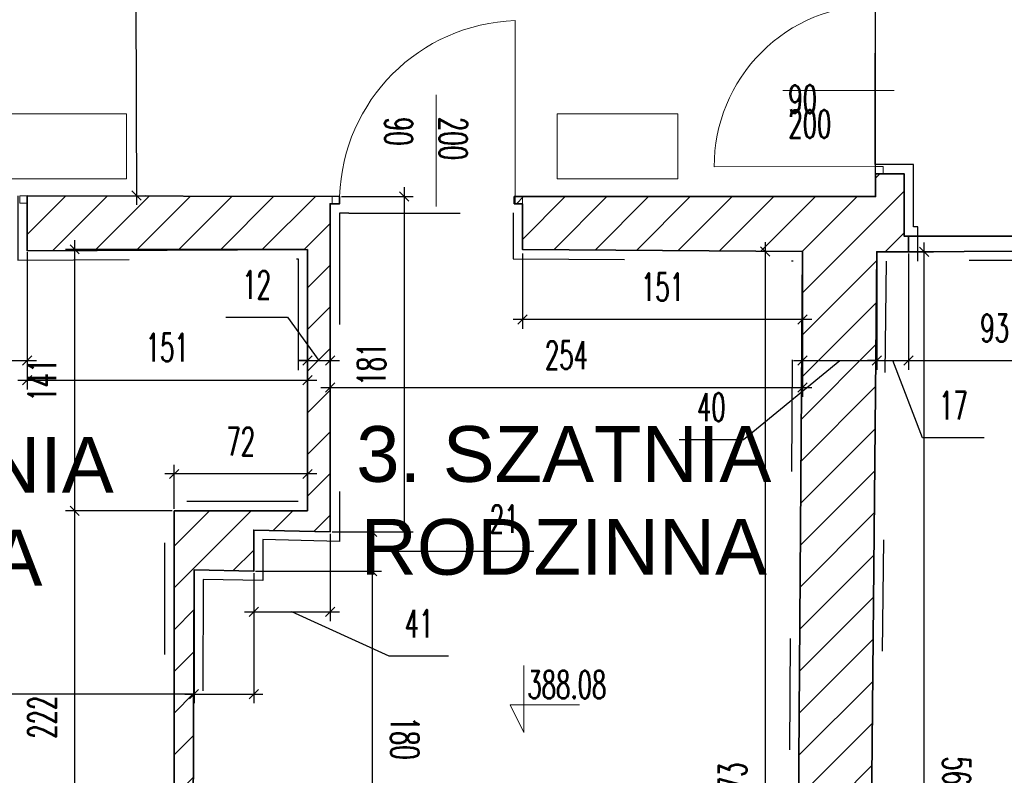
# Model space of a CAD drawing. Header units: millimetres. Extents: x 19887 to 192597, y -14203 to 39042.
# Tile 248 of 256: x 81107 to 81637, y -8865 to -8458. Entities that reach past the tile are written whole.
import ezdxf

# ---------------------------------------------------------------- set-up
doc = ezdxf.new("R2010")
doc.units = ezdxf.units.MM
doc.linetypes.add('ACAD_ISO03W100', pattern=[30, 12, -18])
doc.layers.get('Defpoints').update_dxf_attribs({"color": 4})
for name, color, linetype in [('A_DBA-RAMKI', 6, 'Continuous'), ('Sufit podwieszany', 252, 'Continuous'), ('Wymiarowanie', 3, 'Continuous'), ('Wypełnienie', 252, 'Continuous')]:
    doc.layers.add(name, color=color, linetype=linetype)
for name, color, linetype, lineweight in [('Basen_rzut_poziom_1_obrys', 252, 'Continuous', 35), ('Drzwi', 2, 'Continuous', 5), ('koty wysokościowe', 252, 'Continuous', 0), ('Schody', 252, 'Continuous', 5)]:
    doc.layers.add(name, color=color, linetype=linetype, lineweight=lineweight)
doc.styles.add('ARIAL', font='arial.ttf')
doc.styles.add('ROMANS', font='romans.shx', dxfattribs={"width": 0.6})
doc.styles.get("Standard").update_dxf_attribs({"font": 'arial.ttf'})
doc.dimstyles.new('000001FB70622F18', dxfattribs={"dimtxt": 20, "dimasz": 5, "dimexe": 5, "dimexo": 1, "dimgap": 20, "dimtad": 1, "dimtoh": 1, "dimdec": 0, "dimtxsty": 'Standard', "dimblk": 'OBLIQUE', "dimcen": 0, "dimdle": 5, "dimclrd": 252, "dimclre": 252, "dimclrt": 252, "dimadec": 0, "dimazin": 0, "dimtfac": 1, "dimtdec": 0, "dimtmove": 0, "dimatfit": 3, "dimldrblk": 'OBLIQUE', "dimfxl": 150, "dimfxlon": 1, "dimlwd": 25, "dimlwe": 25, "dimarcsym": 1})
pattern_1 = [(45.00000000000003, (3252.028049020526, -2175.28478632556), (-11.22532015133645, 11.22532015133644), [])]

# ---------------------------------------------------------------- blocks, each defined once
blk = doc.blocks.new('_Oblique')
at = {"color": 0, "linetype": 'ByBlock', "lineweight": -2}
blk.add_line((-0.5, -0.5), (0.5, 0.5), dxfattribs=at)
blk = doc.blocks.new('*D614')
at = {"layer": 'Defpoints', "color": 0}
for p in [(2527.780265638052, -3822.307603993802), (2625.346549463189, -3822.198493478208), (2625.346549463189, -3881.629310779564)]:
    blk.add_point(p, dxfattribs=at)
at = {"layer": 'Wymiarowanie', "color": 252, "linetype": 'Continuous', "lineweight": 25}
for p, q in [((2527.780265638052, -3823.307603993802), (2527.780265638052, -3886.629310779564)), ((2625.346549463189, -3823.198493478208), (2625.346549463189, -3886.629310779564)), ((2522.780265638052, -3881.629310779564), (2630.346549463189, -3881.629310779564))]:
    blk.add_line(p, q, dxfattribs=at)
at = {"layer": 'Wymiarowanie', "color": 252, "linetype": 'ByBlock', "lineweight": 25, "xscale": 5, "yscale": 5, "zscale": 5, "rotation": 180}
blk.add_blockref('_Oblique', (2527.780265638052, -3881.629310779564), dxfattribs=at)
at = {"layer": 'Wymiarowanie', "color": 252, "linetype": 'ByBlock', "lineweight": 25, "xscale": 5, "yscale": 5, "zscale": 5}
blk.add_blockref('_Oblique', (2625.346549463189, -3881.629310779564), dxfattribs=at)
at = {"layer": 'Wymiarowanie', "color": 252, "insert": (2576.56340755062, -3864.129310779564), "char_height": 15, "attachment_point": 5, "style": 'ROMANS'}
blk.add_mtext('98', dxfattribs=at)
blk = doc.blocks.new('*D615')
at = {"layer": 'Defpoints', "color": 0}
for p in [(2625.346549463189, -3822.198493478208), (2776.317836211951, -3821.759242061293), (2776.317836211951, -3892.144167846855)]:
    blk.add_point(p, dxfattribs=at)
at = {"layer": 'Wymiarowanie', "color": 252, "linetype": 'Continuous', "lineweight": 25}
for p, q in [((2625.346549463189, -3823.198493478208), (2625.346549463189, -3897.144167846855)), ((2776.317836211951, -3822.759242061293), (2776.317836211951, -3897.144167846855)), ((2620.346549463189, -3892.144167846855), (2781.317836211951, -3892.144167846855))]:
    blk.add_line(p, q, dxfattribs=at)
at = {"layer": 'Wymiarowanie', "color": 252, "linetype": 'ByBlock', "lineweight": 25, "xscale": 5, "yscale": 5, "zscale": 5, "rotation": 180}
blk.add_blockref('_Oblique', (2625.346549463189, -3892.144167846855), dxfattribs=at)
at = {"layer": 'Wymiarowanie', "color": 252, "linetype": 'ByBlock', "lineweight": 25, "xscale": 5, "yscale": 5, "zscale": 5}
blk.add_blockref('_Oblique', (2776.317836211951, -3892.144167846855), dxfattribs=at)
at = {"layer": 'Wymiarowanie', "color": 252, "insert": (2700.83219283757, -3874.644167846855), "char_height": 15, "attachment_point": 5, "style": 'ROMANS'}
blk.add_mtext('151', dxfattribs=at)
blk = doc.blocks.new('*D616')
at = {"layer": 'Defpoints', "color": 0}
for p in [(2776.317836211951, -3821.759242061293), (2788.560953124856, -3881.629310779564), (2788.560953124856, -3973.91003758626)]:
    blk.add_point(p, dxfattribs=at)
at = {"layer": 'Wymiarowanie', "color": 252, "linetype": 'Continuous', "lineweight": 25}
for p, q in [((2776.317836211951, -3822.759242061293), (2776.317836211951, -3886.629310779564)), ((2732.318123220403, -3858.344478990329), (2765.603837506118, -3858.344478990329)), ((2765.603837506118, -3858.344478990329), (2782.439394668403, -3881.629310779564)), ((2771.317836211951, -3881.629310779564), (2793.560953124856, -3881.629310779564)), ((2776.317836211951, -3881.629310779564), (2771.317836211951, -3881.629310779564)), ((2788.560953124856, -3972.91003758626), (2788.560953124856, -3876.629310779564)), ((2788.560953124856, -3881.629310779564), (2793.560953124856, -3881.629310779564))]:
    blk.add_line(p, q, dxfattribs=at)
at = {"layer": 'Wymiarowanie', "color": 252, "linetype": 'ByBlock', "lineweight": 25, "xscale": 5, "yscale": 5, "zscale": 5}
blk.add_blockref('_Oblique', (2776.317836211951, -3881.629310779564), dxfattribs=at)
at = {"layer": 'Wymiarowanie', "color": 252, "linetype": 'ByBlock', "lineweight": 25, "xscale": 5, "yscale": 5, "zscale": 5, "rotation": 180}
blk.add_blockref('_Oblique', (2788.560953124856, -3881.629310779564), dxfattribs=at)
at = {"layer": 'Wymiarowanie', "color": 252, "insert": (2748.960980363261, -3840.844478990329), "char_height": 15, "attachment_point": 5, "style": 'ROMANS'}
blk.add_mtext('12', dxfattribs=at)
blk = doc.blocks.new('*D617')
at = {"layer": 'Defpoints', "color": 0}
for p in [(3043.024767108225, -3822.923874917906), (3043.024767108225, -3896.204539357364), (2788.560953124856, -3973.91003758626)]:
    blk.add_point(p, dxfattribs=at)
at = {"layer": 'Wymiarowanie', "color": 252, "linetype": 'Continuous', "lineweight": 25}
for p, q in [((3043.024767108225, -3823.923874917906), (3043.024767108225, -3901.204539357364)), ((2788.560953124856, -3972.91003758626), (2788.560953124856, -3891.204539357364)), ((2783.560953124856, -3896.204539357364), (3048.024767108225, -3896.204539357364))]:
    blk.add_line(p, q, dxfattribs=at)
at = {"layer": 'Wymiarowanie', "color": 252, "linetype": 'ByBlock', "lineweight": 25, "xscale": 5, "yscale": 5, "zscale": 5, "rotation": 180}
blk.add_blockref('_Oblique', (2788.560953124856, -3896.204539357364), dxfattribs=at)
at = {"layer": 'Wymiarowanie', "color": 252, "linetype": 'ByBlock', "lineweight": 25, "xscale": 5, "yscale": 5, "zscale": 5}
blk.add_blockref('_Oblique', (3043.024767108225, -3896.204539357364), dxfattribs=at)
at = {"layer": 'Wymiarowanie', "color": 252, "insert": (2915.79286011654, -3878.704539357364), "char_height": 15, "attachment_point": 5, "style": 'ROMANS'}
blk.add_mtext('254', dxfattribs=at)
blk = doc.blocks.new('*D619')
at = {"layer": 'Defpoints', "color": 0}
for p in [(3043.024767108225, -3822.923874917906), (3082.99040628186, -3823.076702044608), (3082.99040628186, -3881.629310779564)]:
    blk.add_point(p, dxfattribs=at)
at = {"layer": 'Wymiarowanie', "color": 252, "linetype": 'Continuous', "lineweight": 25}
for p, q in [((3043.024767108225, -3823.923874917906), (3043.024767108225, -3886.629310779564)), ((3082.99040628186, -3824.076702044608), (3082.99040628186, -3886.629310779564)), ((3011.105053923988, -3924.189686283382), (3063.007586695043, -3881.629310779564)), ((3038.024767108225, -3881.629310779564), (3087.99040628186, -3881.629310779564)), ((2976.533625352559, -3924.189686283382), (3011.105053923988, -3924.189686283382))]:
    blk.add_line(p, q, dxfattribs=at)
at = {"layer": 'Wymiarowanie', "color": 252, "linetype": 'ByBlock', "lineweight": 25, "xscale": 5, "yscale": 5, "zscale": 5, "rotation": 180}
blk.add_blockref('_Oblique', (3043.024767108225, -3881.629310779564), dxfattribs=at)
at = {"layer": 'Wymiarowanie', "color": 252, "linetype": 'ByBlock', "lineweight": 25, "xscale": 5, "yscale": 5, "zscale": 5}
blk.add_blockref('_Oblique', (3082.99040628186, -3881.629310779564), dxfattribs=at)
at = {"layer": 'Wymiarowanie', "color": 252, "insert": (2993.819339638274, -3906.689686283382), "char_height": 15, "attachment_point": 5, "style": 'ROMANS'}
blk.add_mtext('40', dxfattribs=at)
blk = doc.blocks.new('*D620')
at = {"layer": 'Defpoints', "color": 0}
for p in [(3082.99040628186, -3823.076702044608), (3100.098246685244, -3823.076702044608), (3100.098246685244, -3881.629310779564)]:
    blk.add_point(p, dxfattribs=at)
at = {"layer": 'Wymiarowanie', "color": 252, "linetype": 'Continuous', "lineweight": 25}
for p, q in [((3082.99040628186, -3824.076702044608), (3082.99040628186, -3886.629310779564)), ((3100.098246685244, -3824.076702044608), (3100.098246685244, -3886.629310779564)), ((3077.99040628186, -3881.629310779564), (3105.098246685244, -3881.629310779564)), ((3082.99040628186, -3881.629310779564), (3077.99040628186, -3881.629310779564)), ((3107.572293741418, -3923.282789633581), (3091.544326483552, -3881.629310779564)), ((3100.098246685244, -3881.629310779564), (3105.098246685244, -3881.629310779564)), ((3140.858008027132, -3923.282789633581), (3107.572293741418, -3923.282789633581))]:
    blk.add_line(p, q, dxfattribs=at)
at = {"layer": 'Wymiarowanie', "color": 252, "linetype": 'ByBlock', "lineweight": 25, "xscale": 5, "yscale": 5, "zscale": 5}
blk.add_blockref('_Oblique', (3082.99040628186, -3881.629310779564), dxfattribs=at)
at = {"layer": 'Wymiarowanie', "color": 252, "linetype": 'ByBlock', "lineweight": 25, "xscale": 5, "yscale": 5, "zscale": 5, "rotation": 180}
blk.add_blockref('_Oblique', (3100.098246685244, -3881.629310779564), dxfattribs=at)
at = {"layer": 'Wymiarowanie', "color": 252, "insert": (3124.215150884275, -3905.782789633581), "char_height": 15, "attachment_point": 5, "style": 'ROMANS'}
blk.add_mtext('17', dxfattribs=at)
blk = doc.blocks.new('*D622')
at = {"layer": 'Defpoints', "color": 0}
for p in [(3100.098246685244, -3823.076702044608), (3192.806544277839, -3822.540541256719), (3192.806544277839, -3881.629310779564)]:
    blk.add_point(p, dxfattribs=at)
at = {"layer": 'Wymiarowanie', "color": 252, "linetype": 'Continuous', "lineweight": 25}
for p, q in [((3100.098246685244, -3824.076702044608), (3100.098246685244, -3886.629310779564)), ((3192.806544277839, -3823.540541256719), (3192.806544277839, -3886.629310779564)), ((3095.098246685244, -3881.629310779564), (3197.806544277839, -3881.629310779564))]:
    blk.add_line(p, q, dxfattribs=at)
at = {"layer": 'Wymiarowanie', "color": 252, "linetype": 'ByBlock', "lineweight": 25, "xscale": 5, "yscale": 5, "zscale": 5, "rotation": 180}
blk.add_blockref('_Oblique', (3100.098246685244, -3881.629310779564), dxfattribs=at)
at = {"layer": 'Wymiarowanie', "color": 252, "linetype": 'ByBlock', "lineweight": 25, "xscale": 5, "yscale": 5, "zscale": 5}
blk.add_blockref('_Oblique', (3192.806544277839, -3881.629310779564), dxfattribs=at)
at = {"layer": 'Wymiarowanie', "color": 252, "insert": (3146.452395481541, -3864.129310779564), "char_height": 15, "attachment_point": 5, "style": 'ROMANS'}
blk.add_mtext('93', dxfattribs=at)
blk = doc.blocks.new('*D678')
at = {"layer": 'Defpoints', "color": 0}
for p in [(2651.503271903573, -3495.51892114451), (2625.346549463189, -3792.926911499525), (2684.248612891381, -3792.742976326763)]:
    blk.add_point(p, dxfattribs=at)
at = {"layer": 'Wymiarowanie', "color": 252, "linetype": 'Continuous', "lineweight": 25}
for p, q in [((2683.304538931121, -3490.419590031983), (2684.264226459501, -3797.742951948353)), ((2652.503267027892, -3495.515798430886), (2688.320128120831, -3495.403952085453)), ((2626.346544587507, -3792.923788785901), (2689.24858851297, -3792.727362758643))]:
    blk.add_line(p, q, dxfattribs=at)
at = {"layer": 'Wymiarowanie', "color": 252, "linetype": 'ByBlock', "lineweight": 25, "xscale": 5, "yscale": 5, "zscale": 5}
for p, rotation in [((2683.320152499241, -3495.419565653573), 90.1789186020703), ((2684.248612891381, -3792.742976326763), 270.1789186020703)]:
    blk.add_blockref('_Oblique', p, dxfattribs=dict(at, rotation=rotation))
at = {"layer": 'Wymiarowanie', "color": 252, "insert": (2701.284297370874, -3644.026623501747), "char_height": 15, "attachment_point": 5, "rotation": 270.17891860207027, "style": 'ROMANS'}
blk.add_mtext('297', dxfattribs=at)
blk = doc.blocks.new('*D708')
at = {"layer": 'Defpoints', "color": 0}
for p in [(3082.99040628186, -3823.076702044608), (3108.49294478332, -3823.076702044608), (3077.548815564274, -4389.642547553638)]:
    blk.add_point(p, dxfattribs=at)
at = {"layer": 'Wymiarowanie', "color": 252, "linetype": 'Continuous', "lineweight": 25}
for p, q in [((3108.49294478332, -4394.642547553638), (3108.49294478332, -3818.076702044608)), ((3083.99040628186, -3823.076702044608), (3113.49294478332, -3823.076702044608)), ((3078.548815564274, -4389.642547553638), (3113.49294478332, -4389.642547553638))]:
    blk.add_line(p, q, dxfattribs=at)
at = {"layer": 'Wymiarowanie', "color": 252, "linetype": 'ByBlock', "lineweight": 25, "xscale": 5, "yscale": 5, "zscale": 5}
for p, rotation in [((3108.49294478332, -3823.076702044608), 90), ((3108.49294478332, -4389.642547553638), 270)]:
    blk.add_blockref('_Oblique', p, dxfattribs=dict(at, rotation=rotation))
at = {"layer": 'Wymiarowanie', "color": 252, "insert": (3125.99294478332, -4106.359624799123), "char_height": 15, "attachment_point": 5, "rotation": 270, "style": 'ROMANS'}
blk.add_mtext('567', dxfattribs=at)
blk = doc.blocks.new('*D707')
at = {"layer": 'Defpoints', "color": 0}
for p in [(3043.024767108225, -3822.923874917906), (3022.856018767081, -4396.299977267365), (3038.866848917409, -4396.299977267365)]:
    blk.add_point(p, dxfattribs=at)
at = {"layer": 'Wymiarowanie', "color": 252, "linetype": 'Continuous', "lineweight": 25}
for p, q in [((3022.856018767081, -3817.923874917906), (3022.856018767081, -4401.299977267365)), ((3042.024767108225, -3822.923874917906), (3017.856018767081, -3822.923874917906)), ((3037.866848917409, -4396.299977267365), (3017.856018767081, -4396.299977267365))]:
    blk.add_line(p, q, dxfattribs=at)
at = {"layer": 'Wymiarowanie', "color": 252, "linetype": 'ByBlock', "lineweight": 25, "xscale": 5, "yscale": 5, "zscale": 5}
for p, rotation in [((3022.856018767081, -3822.923874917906), 90), ((3022.856018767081, -4396.299977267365), 270)]:
    blk.add_blockref('_Oblique', p, dxfattribs=dict(at, rotation=rotation))
at = {"layer": 'Wymiarowanie', "color": 252, "insert": (3005.356018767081, -4109.611926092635), "char_height": 15, "attachment_point": 5, "rotation": 90, "style": 'ROMANS'}
blk.add_mtext('573', dxfattribs=at)
blk = doc.blocks.new('*D700')
at = {"layer": 'Defpoints', "color": 0}
for p in [(2892.127936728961, -3822.923874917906), (3043.024767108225, -3822.923874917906), (2892.127936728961, -3859.56121248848)]:
    blk.add_point(p, dxfattribs=at)
at = {"layer": 'Wymiarowanie', "color": 252, "linetype": 'Continuous', "lineweight": 25}
for p, q in [((2892.127936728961, -3823.923874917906), (2892.127936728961, -3864.56121248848)), ((3043.024767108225, -3823.923874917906), (3043.024767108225, -3864.56121248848)), ((3048.024767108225, -3859.56121248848), (2887.127936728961, -3859.56121248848))]:
    blk.add_line(p, q, dxfattribs=at)
at = {"layer": 'Wymiarowanie', "color": 252, "linetype": 'ByBlock', "lineweight": 25, "xscale": 5, "yscale": 5, "zscale": 5, "rotation": 180}
blk.add_blockref('_Oblique', (2892.127936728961, -3859.56121248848), dxfattribs=at)
at = {"layer": 'Wymiarowanie', "color": 252, "linetype": 'ByBlock', "lineweight": 25, "xscale": 5, "yscale": 5, "zscale": 5}
blk.add_blockref('_Oblique', (3043.024767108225, -3859.56121248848), dxfattribs=at)
at = {"layer": 'Wymiarowanie', "color": 252, "insert": (2967.576351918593, -3842.06121248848), "char_height": 15, "attachment_point": 5, "style": 'ROMANS'}
blk.add_mtext('151', dxfattribs=at)
blk = doc.blocks.new('*D709')
at = {"layer": 'Defpoints', "color": 0}
for p in [(2793.66464479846, -3793.260693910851), (2788.560953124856, -3973.91003758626), (2828.352766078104, -3973.91003758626)]:
    blk.add_point(p, dxfattribs=at)
at = {"layer": 'Wymiarowanie', "color": 252, "linetype": 'Continuous', "lineweight": 25}
for p, q in [((2828.352766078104, -3788.260693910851), (2828.352766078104, -3978.91003758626)), ((2794.66464479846, -3793.260693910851), (2833.352766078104, -3793.260693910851)), ((2789.560953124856, -3973.91003758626), (2833.352766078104, -3973.91003758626))]:
    blk.add_line(p, q, dxfattribs=at)
at = {"layer": 'Wymiarowanie', "color": 252, "linetype": 'ByBlock', "lineweight": 25, "xscale": 5, "yscale": 5, "zscale": 5}
for p, rotation in [((2828.352766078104, -3793.260693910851), 90), ((2828.352766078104, -3973.91003758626), 270)]:
    blk.add_blockref('_Oblique', p, dxfattribs=dict(at, rotation=rotation))
at = {"layer": 'Wymiarowanie', "color": 252, "insert": (2810.852766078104, -3883.585365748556), "char_height": 15, "attachment_point": 5, "rotation": 90, "style": 'ROMANS'}
blk.add_mtext('181', dxfattribs=at)
blk = doc.blocks.new('*D710')
at = {"layer": 'Defpoints', "color": 0}
for p in [(2788.560953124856, -3973.91003758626), (2747.383883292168, -3995.028538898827), (2811.270669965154, -3995.028538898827)]:
    blk.add_point(p, dxfattribs=at)
at = {"layer": 'Wymiarowanie', "color": 252, "linetype": 'Continuous', "lineweight": 25}
for p, q in [((2811.270669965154, -3968.91003758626), (2811.270669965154, -4000.028538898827)), ((2789.560953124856, -3973.91003758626), (2816.270669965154, -3973.91003758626)), ((2866.270669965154, -3984.469288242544), (2811.270669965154, -3984.469288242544)), ((2898.270669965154, -3984.469288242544), (2866.270669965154, -3984.469288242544)), ((2748.383883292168, -3995.028538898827), (2816.270669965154, -3995.028538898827))]:
    blk.add_line(p, q, dxfattribs=at)
at = {"layer": 'Wymiarowanie', "color": 252, "linetype": 'ByBlock', "lineweight": 25, "xscale": 5, "yscale": 5, "zscale": 5}
for p, rotation in [((2811.270669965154, -3973.91003758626), 90), ((2811.270669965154, -3995.028538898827), 270)]:
    blk.add_blockref('_Oblique', p, dxfattribs=dict(at, rotation=rotation))
at = {"layer": 'Wymiarowanie', "color": 252, "insert": (2882.270669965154, -3966.969288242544), "char_height": 15, "attachment_point": 5, "style": 'ROMANS'}
blk.add_mtext('21', dxfattribs=at)
blk = doc.blocks.new('*D711')
at = {"layer": 'Defpoints', "color": 0}
for p in [(2747.383883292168, -3995.028538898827), (2778.799879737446, -4174.830661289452), (2811.270669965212, -4174.830661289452)]:
    blk.add_point(p, dxfattribs=at)
at = {"layer": 'Wymiarowanie', "color": 252, "linetype": 'Continuous', "lineweight": 25}
for p, q in [((2811.270669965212, -3990.028538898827), (2811.270669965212, -4179.830661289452)), ((2748.383883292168, -3995.028538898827), (2816.270669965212, -3995.028538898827)), ((2779.799879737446, -4174.830661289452), (2816.270669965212, -4174.830661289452))]:
    blk.add_line(p, q, dxfattribs=at)
at = {"layer": 'Wymiarowanie', "color": 252, "linetype": 'ByBlock', "lineweight": 25, "xscale": 5, "yscale": 5, "zscale": 5}
for p, rotation in [((2811.270669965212, -3995.028538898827), 90), ((2811.270669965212, -4174.830661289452), 270)]:
    blk.add_blockref('_Oblique', p, dxfattribs=dict(at, rotation=rotation))
at = {"layer": 'Wymiarowanie', "color": 252, "insert": (2828.770669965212, -4084.929600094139), "char_height": 15, "attachment_point": 5, "rotation": 270, "style": 'ROMANS'}
blk.add_mtext('180', dxfattribs=at)
blk = doc.blocks.new('*D714')
at = {"layer": 'Defpoints', "color": 0}
for p in [(2650.957185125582, -3962.529093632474), (2704.485259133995, -3962.529093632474), (2704.485259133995, -4184.830675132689)]:
    blk.add_point(p, dxfattribs=at)
at = {"layer": 'Wymiarowanie', "color": 252, "linetype": 'Continuous', "lineweight": 25}
for p, q in [((2650.957185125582, -4189.830675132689), (2650.957185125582, -3957.529093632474)), ((2703.485259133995, -3962.529093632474), (2645.957185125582, -3962.529093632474)), ((2703.485259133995, -4184.830675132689), (2645.957185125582, -4184.830675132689))]:
    blk.add_line(p, q, dxfattribs=at)
at = {"layer": 'Wymiarowanie', "color": 252, "linetype": 'ByBlock', "lineweight": 25, "xscale": 5, "yscale": 5, "zscale": 5}
for p, rotation in [((2650.957185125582, -3962.529093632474), 90), ((2650.957185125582, -4184.830675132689), 270)]:
    blk.add_blockref('_Oblique', p, dxfattribs=dict(at, rotation=rotation))
at = {"layer": 'Wymiarowanie', "color": 252, "insert": (2633.457185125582, -4073.679884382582), "char_height": 15, "attachment_point": 5, "rotation": 90, "style": 'ROMANS'}
blk.add_mtext('222', dxfattribs=at)
blk = doc.blocks.new('*D715')
at = {"layer": 'Defpoints', "color": 0}
for p in [(2650.957185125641, -3821.759242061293), (2776.317836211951, -3821.759242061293), (2704.485259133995, -3962.529093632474)]:
    blk.add_point(p, dxfattribs=at)
at = {"layer": 'Wymiarowanie', "color": 252, "linetype": 'Continuous', "lineweight": 25}
for p, q in [((2650.957185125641, -3967.529093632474), (2650.957185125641, -3816.759242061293)), ((2775.317836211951, -3821.759242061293), (2645.957185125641, -3821.759242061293)), ((2703.485259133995, -3962.529093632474), (2645.957185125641, -3962.529093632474))]:
    blk.add_line(p, q, dxfattribs=at)
at = {"layer": 'Wymiarowanie', "color": 252, "linetype": 'ByBlock', "lineweight": 25, "xscale": 5, "yscale": 5, "zscale": 5}
for p, rotation in [((2650.957185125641, -3821.759242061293), 90), ((2650.957185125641, -3962.529093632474), 270)]:
    blk.add_blockref('_Oblique', p, dxfattribs=dict(at, rotation=rotation))
at = {"layer": 'Wymiarowanie', "color": 252, "insert": (2633.457185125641, -3892.144167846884), "char_height": 15, "attachment_point": 5, "rotation": 90, "style": 'ROMANS'}
blk.add_mtext('141', dxfattribs=at)
blk = doc.blocks.new('*D976')
at = {"layer": 'Defpoints', "color": 0}
for p in [(2715.235285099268, -3994.345833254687), (2747.383883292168, -3995.028538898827), (2747.383883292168, -4061.180438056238)]:
    blk.add_point(p, dxfattribs=at)
at = {"layer": 'Wymiarowanie', "color": 252, "linetype": 'Continuous', "lineweight": 25}
for p, q in [((2715.235285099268, -3995.345833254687), (2715.235285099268, -4066.180438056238)), ((2747.383883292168, -3996.028538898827), (2747.383883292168, -4066.180438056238)), ((2715.235285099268, -4061.180438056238), (2400.255164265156, -4061.180438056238)), ((2710.235285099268, -4061.180438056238), (2752.383883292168, -4061.180438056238))]:
    blk.add_line(p, q, dxfattribs=at)
at = {"layer": 'Wymiarowanie', "color": 252, "linetype": 'ByBlock', "lineweight": 25, "xscale": 5, "yscale": 5, "zscale": 5, "rotation": 180}
blk.add_blockref('_Oblique', (2715.235285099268, -4061.180438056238), dxfattribs=at)
at = {"layer": 'Wymiarowanie', "color": 252, "linetype": 'ByBlock', "lineweight": 25, "xscale": 5, "yscale": 5, "zscale": 5}
blk.add_blockref('_Oblique', (2747.383883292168, -4061.180438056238), dxfattribs=at)
at = {"layer": 'Wymiarowanie', "color": 252, "insert": (2417.54087855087, -4043.680438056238), "char_height": 15, "attachment_point": 5, "style": 'ROMANS'}
blk.add_mtext('32', dxfattribs=at)
blk = doc.blocks.new('*D977')
at = {"layer": 'Defpoints', "color": 0}
for p in [(2788.560953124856, -3973.91003758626), (2747.383883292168, -3995.028538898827), (2788.560953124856, -4016.948540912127)]:
    blk.add_point(p, dxfattribs=at)
at = {"layer": 'Wymiarowanie', "color": 252, "linetype": 'Continuous', "lineweight": 25}
for p, q in [((2788.560953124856, -3974.91003758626), (2788.560953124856, -4021.948540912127)), ((2747.383883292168, -3996.028538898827), (2747.383883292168, -4021.948540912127)), ((2742.383883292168, -4016.948540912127), (2793.560953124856, -4016.948540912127)), ((2820.384194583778, -4040.786470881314), (2767.972418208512, -4016.948540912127)), ((2852.384194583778, -4040.786470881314), (2820.384194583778, -4040.786470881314))]:
    blk.add_line(p, q, dxfattribs=at)
at = {"layer": 'Wymiarowanie', "color": 252, "linetype": 'ByBlock', "lineweight": 25, "xscale": 5, "yscale": 5, "zscale": 5, "rotation": 180}
blk.add_blockref('_Oblique', (2747.383883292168, -4016.948540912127), dxfattribs=at)
at = {"layer": 'Wymiarowanie', "color": 252, "linetype": 'ByBlock', "lineweight": 25, "xscale": 5, "yscale": 5, "zscale": 5}
blk.add_blockref('_Oblique', (2788.560953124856, -4016.948540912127), dxfattribs=at)
at = {"layer": 'Wymiarowanie', "color": 252, "insert": (2836.384194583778, -4023.286470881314), "char_height": 15, "attachment_point": 5, "style": 'ROMANS'}
blk.add_mtext('41', dxfattribs=at)
blk = doc.blocks.new('*D970')
at = {"layer": 'Defpoints', "color": 0}
for p in [(2704.485259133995, -3942.697893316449), (2704.485259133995, -3962.529093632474), (2776.317836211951, -3962.529093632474)]:
    blk.add_point(p, dxfattribs=at)
at = {"layer": 'Wymiarowanie', "color": 252, "linetype": 'Continuous', "lineweight": 25}
for p, q in [((2704.485259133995, -3961.529093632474), (2704.485259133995, -3937.697893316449)), ((2776.317836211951, -3961.529093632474), (2776.317836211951, -3937.697893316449)), ((2781.317836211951, -3942.697893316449), (2699.485259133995, -3942.697893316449))]:
    blk.add_line(p, q, dxfattribs=at)
at = {"layer": 'Wymiarowanie', "color": 252, "linetype": 'ByBlock', "lineweight": 25, "xscale": 5, "yscale": 5, "zscale": 5, "rotation": 180}
blk.add_blockref('_Oblique', (2704.485259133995, -3942.697893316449), dxfattribs=at)
at = {"layer": 'Wymiarowanie', "color": 252, "linetype": 'ByBlock', "lineweight": 25, "xscale": 5, "yscale": 5, "zscale": 5}
blk.add_blockref('_Oblique', (2776.317836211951, -3942.697893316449), dxfattribs=at)
at = {"layer": 'Wymiarowanie', "color": 252, "insert": (2740.401547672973, -3925.197893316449), "char_height": 15, "attachment_point": 5, "style": 'ROMANS'}
blk.add_mtext('72', dxfattribs=at)
blk = doc.blocks.new('*D1017')
at = {"layer": 'Defpoints', "color": 0}
for p in [(3082.328218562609, -3667.735638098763), (-188.6019315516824, -3790.871375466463), (3082.328218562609, -3793.380797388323)]:
    blk.add_point(p, dxfattribs=at)
at = {"layer": 'Wymiarowanie', "color": 252, "linetype": 'Continuous', "lineweight": 25}
for p, q in [((-188.6019315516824, -3789.871375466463), (-188.6019315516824, -3662.735638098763)), ((3082.328218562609, -3792.380797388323), (3082.328218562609, -3662.735638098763)), ((-193.6019315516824, -3667.735638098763), (3087.328218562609, -3667.735638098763))]:
    blk.add_line(p, q, dxfattribs=at)
at = {"layer": 'Wymiarowanie', "color": 252, "linetype": 'ByBlock', "lineweight": 25, "xscale": 5, "yscale": 5, "zscale": 5, "rotation": 180}
blk.add_blockref('_Oblique', (-188.6019315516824, -3667.735638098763), dxfattribs=at)
at = {"layer": 'Wymiarowanie', "color": 252, "linetype": 'ByBlock', "lineweight": 25, "xscale": 5, "yscale": 5, "zscale": 5}
blk.add_blockref('_Oblique', (3082.328218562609, -3667.735638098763), dxfattribs=at)
at = {"layer": 'Wymiarowanie', "color": 252, "insert": (1446.863143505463, -3650.235638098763), "char_height": 15, "attachment_point": 5, "style": 'ROMANS'}
blk.add_mtext('3271', dxfattribs=at)
blk = doc.blocks.new('G$CF5E15B28')
at = {"layer": 'Wypełnienie'}
h = blk.add_hatch(dxfattribs=at)
h.set_pattern_fill('ANSI31', color=253, scale=5.000000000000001, angle=90.00000000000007)
h.set_pattern_definition(pattern_1)
h.paths.add_polyline_path([(3082.99040628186, -3823.076702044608), (3100.146722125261, -3823.07642169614), (3100.098246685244, -3814.694466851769), (3097.788771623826, -3814.694466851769), (3097.788771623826, -3781.13929842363), (3082.328218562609, -3781.13929842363), (3082.328218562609, -3793.380797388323), (2887.690069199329, -3793.380797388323), (2887.690069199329, -3797.196421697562), (2892.127936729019, -3797.196421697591), (2892.127936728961, -3821.82962513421), (3043.024767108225, -3822.923874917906), (3038.866848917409, -4396.299977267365), (2895.447757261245, -4396.299977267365), (2895.447757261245, -4415.787447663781), (2892.630618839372, -4415.787447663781), (2892.630618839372, -4424.886687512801), (3113.879374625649, -4424.338039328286), (3113.879374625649, -4414.977784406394), (3110.229160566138, -4414.977784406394), (3110.229160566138, -4389.642547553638), (3077.548815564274, -4389.642547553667)])
h = blk.add_hatch(dxfattribs=at)
h.set_pattern_fill('ANSI31', color=253, scale=5.000000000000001, angle=90.00000000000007)
h.set_pattern_definition(pattern_1)
h.paths.add_polyline_path([(2788.560953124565, -3797.196421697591), (2793.66464479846, -3797.196421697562), (2793.66464479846, -3793.260693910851), (2625.346549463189, -3792.926911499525), (2625.346549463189, -3822.502132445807), (2776.317836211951, -3821.759242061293), (2776.317836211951, -3962.529093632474), (2704.485259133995, -3962.529093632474), (2704.485259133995, -4184.830675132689), (2768.577270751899, -4185.122637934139), (2767.521531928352, -4396.746842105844), (2677.639617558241, -4396.298444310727), (2678.213000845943, -4414.886403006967), (2674.986139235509, -4414.886403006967), (2674.986139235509, -4424.230566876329), (2799.123464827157, -4424.88668751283), (2799.123464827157, -4415.467294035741), (2796.519439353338, -4415.46729403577), (2796.519439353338, -4396.797180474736), (2777.611922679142, -4396.797180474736), (2778.799879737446, -4174.830661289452), (2714.652716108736, -4174.830661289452), (2715.235285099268, -3994.345833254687), (2747.383883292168, -3995.028538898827), (2747.383883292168, -3972.896354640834), (2788.560953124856, -3973.91003758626)])
at = {"layer": 'Basen_rzut_poziom_1_obrys', "color": 253}
for points, elevation in [([(3100.098246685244, -3823.076702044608), (3100.098246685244, -3814.694466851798), (3097.788771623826, -3814.694466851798), (3097.788771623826, -3781.13929842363), (3090.494715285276, -3781.13929842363), (3082.328218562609, -3781.13929842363), (3082.328218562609, -3793.380797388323), (2887.690069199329, -3793.380797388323)], -2.658380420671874e-07), ([(2625.346549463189, -3792.977966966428), (2625.346549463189, -3822.502132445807), (2776.317836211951, -3821.759242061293)], -2.604188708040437e-07), ([(2793.66464479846, -3793.260693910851), (2625.346549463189, -3792.977966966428)], -2.511903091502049e-07), ([(2793.66464479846, -3793.260693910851), (2793.66464479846, -3797.196421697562), (2788.560953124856, -3797.196421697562), (2788.560953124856, -3973.91003758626), (2747.383883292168, -3972.896354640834), (2747.383883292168, -3995.028538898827), (2715.235285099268, -3994.345833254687), (2714.652716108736, -4174.830661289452), (2778.799879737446, -4174.830661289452)], -2.704411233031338e-07), ([(2887.690069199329, -3793.380797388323), (2887.690069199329, -3797.196421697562)], -2.65944855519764e-07), ([(2887.690069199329, -3797.196421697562), (2892.127936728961, -3797.196421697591), (2892.127936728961, -3821.82962513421), (3043.024767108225, -3822.923874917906)], -2.753313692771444e-07), ([(2776.317836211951, -3821.759242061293), (2776.317836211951, -3962.529093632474), (2704.485259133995, -3962.529093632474)], -2.603519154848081e-07), ([(2771.317836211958, -3821.759242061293), (2771.317836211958, -3821.783845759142)], -2.601406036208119e-07), ([(2895.447757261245, -4396.299977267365), (3038.866848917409, -4396.299977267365), (3043.024767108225, -3822.923874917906)], -2.753313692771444e-07), ([(3100.098246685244, -3823.076702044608), (3082.99040628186, -3823.076702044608), (3077.548815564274, -4389.642547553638)], -2.931220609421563e-07), ([(2776.317836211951, -3826.759302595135), (2776.34243961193, -3826.759181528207)], -2.605602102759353e-07), ([(2718.060186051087, -4184.830675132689), (2704.485259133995, -4184.830675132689), (2704.485259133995, -3962.529093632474)], -2.603519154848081e-07)]:
    blk.add_lwpolyline(points, dxfattribs=dict(at, elevation=elevation))
at = {"layer": 'Basen_rzut_poziom_1_obrys', "color": 253, "linetype": 'ACAD_ISO03W100', "ltscale": 5}
for points, elevation in [([(3100.098246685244, -3814.694466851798), (3192.806544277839, -3814.694466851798)], -2.834575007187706e-07), ([(3100.098246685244, -3823.076702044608), (3192.806544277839, -3822.540541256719)], -2.836771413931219e-07)]:
    blk.add_lwpolyline(points, dxfattribs=dict(at, elevation=elevation))
at = {"layer": 'Drzwi', "color": 253}
for points, elevation in [([(2888.127936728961, -3793.196421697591), (2888.127936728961, -3698.630137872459)], -2.729352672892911e-07), ([(2845.634800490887, -3778.616410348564), (2845.634800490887, -3738.616410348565)], -2.762854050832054e-07), ([(3072.328218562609, -3736.211106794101), (3032.328218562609, -3736.211106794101)], -2.723071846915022e-07), ([(3072.328218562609, -3736.211106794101), (3092.328218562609, -3736.211106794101)], -2.756546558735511e-07), ([(2845.634800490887, -3778.616410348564), (2845.634800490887, -3798.616410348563)], -2.779650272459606e-07), ([(3082.328218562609, -3777.139298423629), (2995.392505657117, -3777.300776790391)], -2.713967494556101e-07)]:
    blk.add_lwpolyline(points, dxfattribs=dict(at, elevation=elevation))
for points, elevation in [([(3082.328218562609, -3777.139298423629), (3086.328218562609, -3777.139298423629), (3086.328218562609, -3781.13929842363), (3082.328218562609, -3781.13929842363)], -2.763544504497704e-07), ([(2621.346549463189, -3792.926911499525), (2625.346549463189, -3792.926911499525), (2625.346549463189, -3796.926911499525), (2621.346549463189, -3796.926911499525)], -2.510776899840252e-07), ([(2793.66464479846, -3793.196421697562), (2789.66464479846, -3793.196421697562), (2789.66464479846, -3797.196421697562), (2793.66464479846, -3797.196421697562)], -2.704411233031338e-07), ([(2892.127936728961, -3793.196421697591), (2888.127936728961, -3793.196421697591), (2888.127936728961, -3797.196421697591), (2892.127936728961, -3797.196421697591)], -2.753313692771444e-07)]:
    blk.add_lwpolyline(points, close=True, dxfattribs=dict(at, elevation=elevation))
for centre, radius, start, end in [((3082.328218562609, -3777.139298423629, -2.762424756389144e-07), 86.93571290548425, 90, 180.1064236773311), ((2891.476713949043, -3796.436435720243, -2.754425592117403e-07), 97.86361023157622, 91.96097676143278, 178.140385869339)]:
    blk.add_arc(centre, radius, start, end, dxfattribs=at)
at = {"layer": 'koty wysokościowe', "color": 253, "elevation": 1.115803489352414e-06}
for points in [[(2892.933931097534, -4045.73708907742), (2892.933931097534, -4081.969062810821)], [(2885.433931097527, -4066.969062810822), (2892.933931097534, -4066.969062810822)], [(2892.933931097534, -4081.969062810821), (2885.433931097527, -4066.969062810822)], [(2892.933931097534, -4066.969062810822), (2922.933931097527, -4066.969062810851)]]:
    blk.add_lwpolyline(points, dxfattribs=at)
at = {"layer": 'Schody', "color": 253}
for points, elevation in [([(2678.867973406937, -3783.822661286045), (2613.867973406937, -3783.822661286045), (2613.867973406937, -3748.822661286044), (2678.867973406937, -3748.822661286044)], -1.204506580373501e-07), ([(2975.867973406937, -3783.822661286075), (2910.867973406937, -3783.822661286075), (2910.867973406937, -3748.822661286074), (2975.867973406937, -3748.822661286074)], -1.204506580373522e-07)]:
    blk.add_lwpolyline(points, close=True, dxfattribs=dict(at, elevation=elevation))
at = {"layer": 'Sufit podwieszany', "color": 253, "linetype": 'ACAD_ISO03W100', "ltscale": 5}
for points, elevation in [([(3105.098246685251, -3828.076702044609), (3105.098246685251, -3809.694466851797), (3102.788771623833, -3809.694466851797), (3102.788771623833, -3776.13929842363), (3090.494715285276, -3776.13929842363), (3082.166973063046, -3776.13929842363), (3082.166973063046, -3691.203585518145)], -2.738278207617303e-07), ([(2620.346549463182, -3792.977966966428), (2620.346549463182, -3827.52679667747), (2771.317836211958, -3826.783906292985)], -2.602805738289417e-07), ([(2798.664644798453, -3802.196421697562), (2798.664644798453, -3802.196421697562), (2793.560953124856, -3802.196421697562), (2793.560953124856, -3979.034640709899), (2752.383883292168, -3978.02095776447), (2752.383883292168, -4000.135845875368), (2720.218826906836, -3999.452790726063), (2719.668881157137, -4169.830661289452), (2783.826711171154, -4169.830661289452)], -2.705816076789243e-07), ([(2798.664644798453, -3802.196421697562), (2887.127936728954, -3802.196421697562)], -2.660534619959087e-07), ([(2887.127936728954, -3802.164721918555), (2887.127936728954, -3826.793498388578), (3037.988641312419, -3827.887486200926)], -2.751893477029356e-07), ([(2771.317836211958, -3826.783906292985), (2771.317836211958, -3957.529093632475), (2699.485259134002, -3957.529093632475)], -2.599329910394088e-07), ([(2890.447757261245, -4391.299977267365), (3033.902975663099, -4391.299977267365), (3037.988641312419, -3827.887486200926)], -2.751893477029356e-07), ([(3192.806544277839, -3827.540541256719), (3087.94261431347, -3828.076702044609), (3082.597068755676, -4384.642547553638)], -2.932637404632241e-07), ([(2718.060186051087, -4189.830675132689), (2699.485259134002, -4189.830675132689), (2699.485259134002, -3957.529093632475)], -2.599329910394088e-07)]:
    blk.add_lwpolyline(points, dxfattribs=dict(at, elevation=elevation))
at = {"layer": 'Drzwi', "color": 253, "char_height": 15, "width": 190.296392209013, "attachment_point": 1, "style": 'ROMANS'}
for s, insert in [('90', (3035.338030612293, -3733.447974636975, -2.72146147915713e-07)), ('200', (3035.338030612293, -3746.775445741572, -2.725193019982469e-07))]:
    blk.add_mtext(s, dxfattribs=dict(at, insert=insert))
at = {"layer": 'Drzwi', "color": 253, "char_height": 15, "width": 190.296392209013, "attachment_point": 7, "rotation": 270.00000000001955, "style": 'ROMANS'}
for s, insert in [('90', (2817.97574204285, -3750.535744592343, -2.748257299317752e-07)), ('200', (2847.289617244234, -3750.535744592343, -2.764639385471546e-07))]:
    blk.add_mtext(s, dxfattribs=dict(at, insert=insert))
at = {"layer": 'koty wysokościowe', "color": 253, "insert": (2894.825095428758, -4048.643263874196, 1.115803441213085e-06), "char_height": 15, "width": 21553.28442977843, "attachment_point": 1, "style": 'ROMANS'}
blk.add_mtext('388.08', dxfattribs=at)
at = {"layer": 'Wymiarowanie', "color": 253}
for base, p1, p2, angle, override, picture, middle in [((2684.248612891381, -3792.742976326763, -2.544699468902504e-07), (2651.503271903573, -3495.51892114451, -2.403003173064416e-07), (2625.346549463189, -3792.926911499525, -2.510776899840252e-07), 90.17891860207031, {"dimtxt": 15, "dimgap": 10, "dimtxsty": 'ROMANS', "dimtmove": 1}, '*D678', (2701.284297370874, -3644.026623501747, 1.460387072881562e-09)), ((3082.328218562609, -3667.735638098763, 1.115803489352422e-06), (-188.6019315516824, -3790.871375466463, -9.375761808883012e-08), (3082.328218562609, -3793.380797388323, -2.766971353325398e-07), 2.48143847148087e-14, {"dimtxt": 15, "dimgap": 10, "dimtxsty": 'ROMANS'}, '*D1017', (1446.863143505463, -3650.235638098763, 1.115803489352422e-06)), ((2828.352766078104, -3973.91003758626, -2.675812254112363e-07), (2793.66464479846, -3793.260693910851, -2.704411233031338e-07), (2788.560953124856, -3973.91003758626, -2.653611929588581e-07), 90.00000000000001, {"dimtxt": 15, "dimgap": 10, "dimtxsty": 'ROMANS'}, '*D709', (2810.852766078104, -3883.585365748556, 1.460387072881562e-09)), ((2650.957185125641, -3821.759242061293, -2.534248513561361e-07), (2704.485259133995, -3962.529093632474, -2.603519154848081e-07), (2776.317836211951, -3821.759242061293, -2.604188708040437e-07), 90.00000000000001, {"dimtxt": 15, "dimgap": 10, "dimtxsty": 'ROMANS', "dimtmove": 1}, '*D715', (2633.457185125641, -3892.144167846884, 1.460387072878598e-09)), ((3022.856018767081, -4396.299977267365, -2.902570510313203e-07), (3043.024767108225, -3822.923874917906, -2.753313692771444e-07), (3038.866848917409, -4396.299977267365, -2.753313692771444e-07), 90.00000000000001, {"dimtxt": 15, "dimgap": 10, "dimtxsty": 'ROMANS'}, '*D707', (3005.356018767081, -4109.611926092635, 1.460387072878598e-09)), ((3108.49294478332, -3823.076702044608, -2.789881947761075e-07), (3077.548815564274, -4389.642547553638, -2.931220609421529e-07), (3082.99040628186, -3823.076702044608, -2.931220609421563e-07), 90.00000000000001, {"dimtxt": 15, "dimgap": 10, "dimtad": 2, "dimtxsty": 'ROMANS'}, '*D708', (3125.99294478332, -4106.359624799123, 1.460387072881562e-09)), ((2625.346549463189, -3881.629310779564, -2.536719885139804e-07), (2527.780265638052, -3822.307603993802, -2.45745541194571e-07), (2625.346549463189, -3822.198493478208, -2.465680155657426e-07), 2.481438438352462e-14, {"dimtxt": 15, "dimgap": 10, "dimtxsty": 'ROMANS', "dimtmove": 1}, '*D614', (2576.56340755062, -3864.129310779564, 1.460387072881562e-09)), ((2776.317836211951, -3892.144167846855, -2.623892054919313e-07), (2625.346549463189, -3822.198493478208, -2.465680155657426e-07), (2776.317836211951, -3821.759242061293, -2.604188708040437e-07), 2.481438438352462e-14, {"dimtxt": 15, "dimgap": 10, "dimtxsty": 'ROMANS', "dimtmove": 1}, '*D615', (2700.83219283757, -3874.644167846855, 1.460387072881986e-09)), ((3043.024767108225, -3896.204539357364, -2.773827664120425e-07), (2788.560953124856, -3973.91003758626, -2.704411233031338e-07), (3043.024767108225, -3822.923874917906, -2.753313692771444e-07), 2.481438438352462e-14, {"dimtxt": 15, "dimgap": 10, "dimtxsty": 'ROMANS', "dimtmove": 1}, '*D617', (2915.79286011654, -3878.704539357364, 1.460387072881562e-09)), ((2892.127936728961, -3859.56121248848, -2.679382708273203e-07), (3043.024767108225, -3822.923874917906, -2.753313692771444e-07), (2892.127936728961, -3822.923874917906, -2.66912656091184e-07), 2.481438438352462e-14, {"dimtxt": 15, "dimgap": 10, "dimtxsty": 'ROMANS'}, '*D700', (2967.576351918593, -3842.06121248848, 1.460387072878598e-09)), ((3192.806544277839, -3881.629310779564, -2.853312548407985e-07), (3100.098246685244, -3823.076702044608, -2.931220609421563e-07), (3192.806544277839, -3822.540541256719, -2.95851922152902e-07), 2.481438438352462e-14, {"dimtxt": 15, "dimgap": 10, "dimtxsty": 'ROMANS', "dimtmove": 1}, '*D622', (3146.452395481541, -3864.129310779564, 1.460387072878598e-09)), ((2704.485259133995, -3942.697893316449, -2.59796766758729e-07), (2776.317836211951, -3962.529093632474, -2.603519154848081e-07), (2704.485259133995, -3962.529093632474, -2.603519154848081e-07), 2.481438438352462e-14, {"dimtxt": 15, "dimgap": 10, "dimtxsty": 'ROMANS'}, '*D970', (2740.401547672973, -3925.197893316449, 1.460387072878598e-09)), ((2650.957185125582, -3962.529093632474, -2.57365520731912e-07), (2704.485259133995, -4184.830675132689, -2.603519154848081e-07), (2704.485259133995, -3962.529093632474, -2.603519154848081e-07), 90.00000000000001, {"dimtxt": 15, "dimgap": 10, "dimtxsty": 'ROMANS', "dimtmove": 1}, '*D714', (2633.457185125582, -4073.679884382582, 1.460387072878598e-09)), ((2811.270669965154, -3995.028538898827, -2.672193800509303e-07), (2788.560953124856, -3973.91003758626, -2.653611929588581e-07), (2747.383883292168, -3995.028538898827, -2.704411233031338e-07), 90.00000000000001, {"dimtxt": 15, "dimgap": 10, "dimtxsty": 'ROMANS', "dimtmove": 1}, '*D710', (2876.270669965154, -3966.969288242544, 1.460387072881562e-09)), ((2811.270669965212, -4174.830661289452, -2.722527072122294e-07), (2747.383883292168, -3995.028538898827, -2.704411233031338e-07), (2778.799879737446, -4174.830661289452, -2.704411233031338e-07), 90.00000000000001, {"dimtxt": 15, "dimgap": 10, "dimtad": 2, "dimtxsty": 'ROMANS', "dimtmove": 1}, '*D711', (2828.770669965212, -4084.929600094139, 1.460387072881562e-09))]:
    dim = blk.add_linear_dim(base=base, p1=p1, p2=p2, angle=angle, dimstyle='000001FB70622F18', override=override, dxfattribs=at)
    dim.commit()
    dim.dimension.update_dxf_attribs({"geometry": picture, "text_midpoint": middle})
for base, p1, p2, override, picture, middle in [((2788.560953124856, -3881.629310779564, -2.627779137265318e-07), (2776.317836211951, -3821.759242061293, -2.604188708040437e-07), (2788.560953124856, -3973.91003758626, -2.704411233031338e-07), {"dimtxt": 15, "dimgap": 10, "dimtxsty": 'ROMANS', "dimtmove": 1}, '*D616', (2755.603837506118, -3858.344478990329, 1.460387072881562e-09)), ((3082.99040628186, -3881.629310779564, -2.792044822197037e-07), (3043.024767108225, -3822.923874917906, -2.753313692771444e-07), (3082.99040628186, -3823.076702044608, -2.931220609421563e-07), {"dimtxt": 15, "dimgap": 10, "dimtxsty": 'ROMANS', "dimtmove": 1}, '*D619', (3001.105053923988, -3924.189686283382, 1.460387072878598e-09)), ((3100.098246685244, -3881.629310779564, -2.801589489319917e-07), (3082.99040628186, -3823.076702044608, -2.931220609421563e-07), (3100.098246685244, -3823.076702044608, -2.931220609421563e-07), {"dimtxt": 15, "dimgap": 10, "dimtxsty": 'ROMANS', "dimtmove": 1}, '*D620', (3117.572293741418, -3923.282789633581, 1.460387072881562e-09)), ((2788.560953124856, -4016.948540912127, -2.665660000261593e-07), (2747.383883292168, -3995.028538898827, -2.704411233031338e-07), (2788.560953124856, -3973.91003758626, -2.704411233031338e-07), {"dimtxt": 15, "dimgap": 10, "dimtxsty": 'ROMANS', "dimtmove": 1}, '*D977', (2830.384194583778, -4040.786470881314, 1.460387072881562e-09)), ((2747.383883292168, -4061.180438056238, -2.655068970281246e-07), (2715.235285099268, -3994.345833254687, -2.704411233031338e-07), (2747.383883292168, -3995.028538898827, -2.704411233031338e-07), {"dimtxt": 15, "dimgap": 10, "dimtxsty": 'ROMANS'}, '*D976', (2417.54087855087, -4061.180438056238, 1.460387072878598e-09))]:
    dim = blk.add_linear_dim(base=base, p1=p1, p2=p2, angle=2.481438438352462e-14, dimstyle='000001FB70622F18', override=override, dxfattribs=at)
    dim.commit()
    dim.dimension.update_dxf_attribs({"geometry": picture, "text_midpoint": middle, "dimtype": 160})

msp = doc.modelspace()

# ---------------------------------------------------------------- block references
msp.add_blockref('G$CF5E15B28', (78485.18131249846, -4760.219261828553, 1.121359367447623e-07))

# ---------------------------------------------------------------- texts
at = {"layer": 'A_DBA-RAMKI', "color": 3, "ltscale": 60, "char_height": 30, "width": 1073.327747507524, "attachment_point": 5, "style": 'ARIAL'}
for s, insert in [('3. SZATNIA\\PRODZINNA', (81399.57305086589, -8717.369675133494, -3.273404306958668e-07)), ('2. SZATNIA\\PMĘSKA\\PON', (81045.39843958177, -8748.19170870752, -3.273404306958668e-07))]:
    msp.add_mtext(s, dxfattribs=dict(at, insert=insert))

doc.saveas('drawing.dxf')
